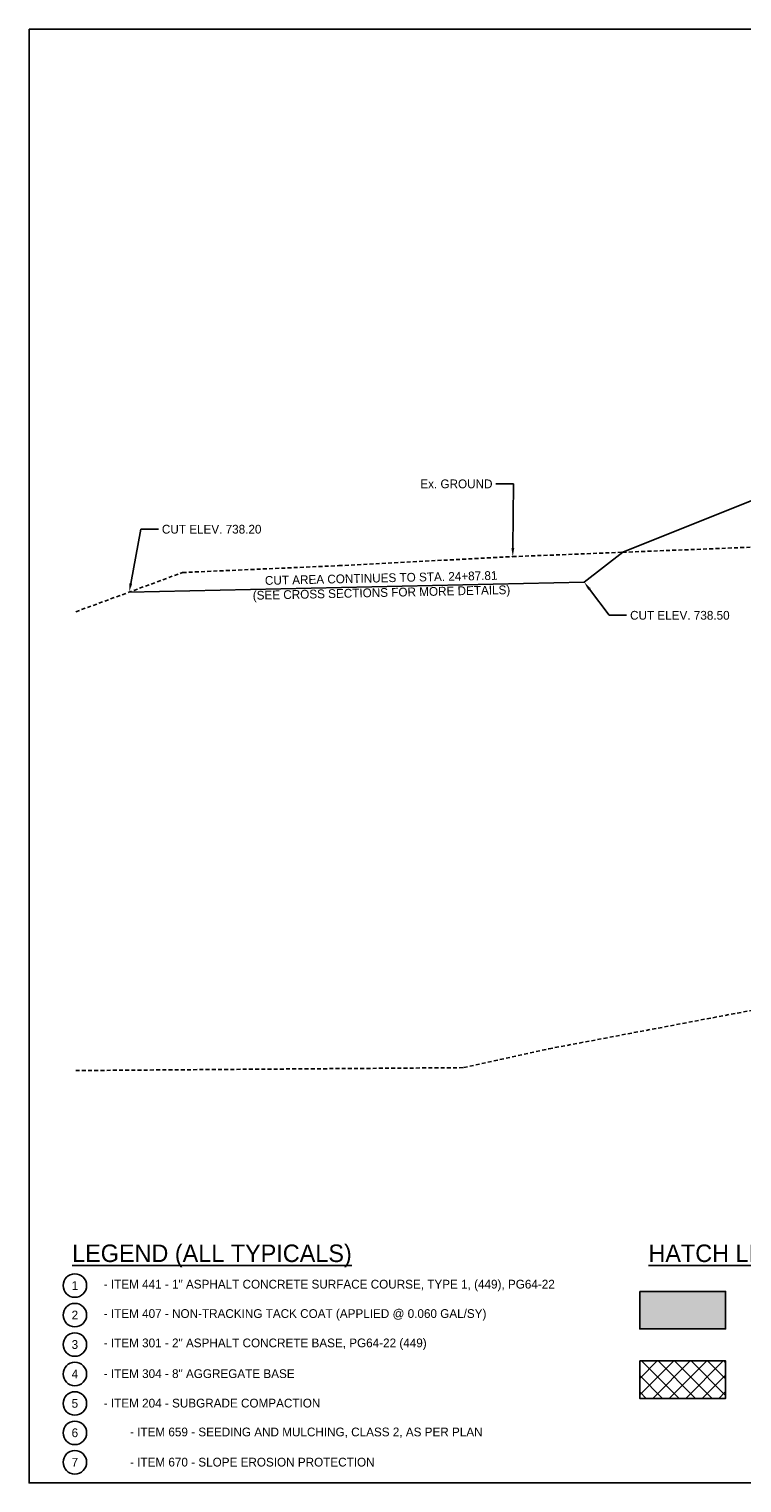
# Model space of a CAD drawing. Header units: feet. Extents: x 19045 to 19260, y 13883 to 14091.
# Tile 7 of 9: x 19045 to 19076, y 14029 to 14091. Entities that reach past the tile are written whole.
import ezdxf
from ezdxf import colors
from ezdxf.entities.mleader import LeaderData, LeaderLine
from ezdxf.math import Vec2, Vec3

# ---------------------------------------------------------------- set-up
doc = ezdxf.new("R2010")
doc.units = ezdxf.units.FT
doc.header["$MEASUREMENT"] = 0
doc.linetypes.add('cl5', pattern=[25, 1.25, -1.25, 20, -1.25, 1.25])
doc.linetypes.add('OhDOT_USTN3', pattern=[0.22, 0.165, -0.055])
for name, color, linetype in [('PV_P_Text', 10, 'Continuous'), ('PV_X_EOP', 7, 'OhDOT_USTN3'), ('RW_X_CL_5', 6, 'cl5'), ('RW_X_Right_of_Way', 7, 'ROWEX-COEC'), ('SC_Shading1', 253, 'Continuous'), ('SC_Shading2', 9, 'Continuous')]:
    doc.layers.add(name, color=color, linetype=linetype)
doc.styles.add('Slanted-Normal', font='font31.shx', dxfattribs={"height": 0.125})
doc.styles.add('Straight-Normal', font='font30.shx', dxfattribs={"height": 0.14})
doc.linetypes.add('ROWEX-COEC', pattern='A,0.75,-0.05,["Ex R/W",Straight-Normal,S=1,R=0,X=0,Y=-0.06],-0.7,0.75,-0.3,0.75,-0.3,0.75,-0.3,0.75,-0.3', length=5.7)

msp = doc.modelspace()

# ---------------------------------------------------------------- hatches: boundary and pattern name
at = {"layer": 'SC_Shading1'}
h = msp.add_hatch(dxfattribs=at)
h.set_pattern_fill('ANSI37', color=256, scale=4)
h.set_pattern_definition([(45, (-7.0977, 1.5705), (-0.353553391, 0.353553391), []), (135, (-7.0977, 1.5705), (-0.353553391, -0.353553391), [])])
h.paths.add_polyline_path([(19071.287, 14034.085), (19074.968, 14034.085), (19074.968, 14032.478), (19071.287, 14032.478)])
at = {"layer": 'SC_Shading2'}
h = msp.add_hatch(color=256, dxfattribs=at)
h.dxf.hatch_style = 1
h.paths.add_polyline_path([(19071.287, 14037.063), (19074.968, 14037.063), (19074.968, 14035.455), (19071.287, 14035.455)])

# ---------------------------------------------------------------- linework, layer by layer
at = {"layer": 'PV_P_Text', "flags": 128}
msp.add_lwpolyline([(19070.563, 14068.708), (19088.692, 14075.96), (19090.692, 14076.127), (19101.692, 14076.292), (19103.692, 14076.323), (19108.834, 14078.348)], dxfattribs=at)
at = {"layer": 'PV_P_Text'}
msp.add_lwpolyline([(19070.563, 14068.708), (19068.909, 14067.432), (19049.417, 14067.001)], dxfattribs=at)
for points in [[(19071.287, 14037.063), (19074.968, 14037.063), (19074.968, 14035.455), (19071.287, 14035.455)], [(19071.287, 14034.085), (19074.968, 14034.085), (19074.968, 14032.478), (19071.287, 14032.478)]]:
    msp.add_lwpolyline(points, close=True, dxfattribs=at)
for centre in [(19047.092, 14037.311), (19047.092, 14036.046), (19047.092, 14034.784), (19047.092, 14033.523), (19047.092, 14032.262), (19047.092, 14031.003), (19047.092, 14029.744)]:
    msp.add_circle(centre, 0.502, dxfattribs=at)
at = {"layer": 'PV_X_EOP'}
for points in [[(19047.13, 14066.161), (19051.705, 14067.841), (19058.395, 14068.135), (19065.85, 14068.522), (19070.563, 14068.708), (19078.892, 14069.038), (19090.692, 14072.703), (19102.7, 14076.292), (19104.539, 14076.841), (19117.286, 14081.316), (19128.693, 14085.656), (19131.407, 14085.579), (19134.254, 14085.538)], [(19047.13, 14046.516), (19063.75, 14046.641), (19067.398, 14047.448), (19067.398, 14047.448), (19086.041, 14050.982), (19087.858, 14051.069), (19089.735, 14051.159), (19095.83, 14051.51), (19101.466, 14051.834), (19109.336, 14052.731), (19109.71, 14052.773), (19111.147, 14052.87), (19116.045, 14054.602), (19134.254, 14061.269)]]:
    msp.add_lwpolyline(points, dxfattribs=at)
at = {"layer": 'RW_X_CL_5', "linetype": 'ByBlock'}
msp.add_lwpolyline([(19045.13, 14091.11), (19045.13, 14028.86), (19136.254, 14028.86), (19136.254, 14091.11)], close=True, dxfattribs=at)

# ---------------------------------------------------------------- texts
at = {"layer": 'PV_P_Text', "insert": (19060.221, 14067.24), "char_height": 0.375, "width": 14.23905, "attachment_point": 5, "rotation": 1.26727, "style": 'Slanted-Normal'}
msp.add_mtext('CUT AREA CONTINUES TO STA. 24+87.81 \\P(SEE CROSS SECTIONS FOR MORE DETAILS)', dxfattribs=at)
at = {"layer": 'PV_P_Text', "style": 'Slanted-Normal'}
for s, heights, insert, char_height, attachment_point in [('{\\LLEGEND (ALL TYPICALS)}', [0], (19052.963, 14038.58), 0.74984, 5), ('{\\LHATCH LEGEND (ALL PLAN SHEETS)}', [0], (19080.55, 14038.58), 0.74984, 5), ('1', [0], (19047.092, 14037.311), 0.375, 5), ('\\pxi-3,l4,t4;- ITEM 441 - 1" ASPHALT CONCRETE SURFACE COURSE, TYPE 1, (449), PG64-22 ', [0], (19047.954, 14037.314), 0.375, 4), ('2', [0.754], (19047.092, 14036.048), 0.375, 5), ('\\pxi-3,l4,t4;- ITEM 407 - NON-TRACKING TACK COAT (APPLIED @ 0.060 GAL/SY)', [0], (19047.954, 14036.055), 0.375, 4), ('3', [0], (19047.092, 14034.784), 0.375, 5), ('\\pxi-3,l4,t4;- ITEM 301 - 2" ASPHALT CONCRETE BASE, PG64-22 (449) ', [0], (19047.954, 14034.798), 0.375, 4), ('4', [0], (19047.092, 14033.525), 0.375, 5), ('\\pxi-3,l4,t4;- ITEM 304 - 8" AGGREGATE BASE', [0], (19047.954, 14033.536), 0.375, 4), ('5', [0], (19047.092, 14032.264), 0.375, 5), ('\\pxi-3,l4,t4;- ITEM 204 - SUBGRADE COMPACTION ', [0], (19047.954, 14032.275), 0.375, 4), ('6', [0], (19047.092, 14031.005), 0.375, 5), ('\\pxi-1,l1;^I- ITEM 659 - SEEDING AND MULCHING, CLASS 2, AS PER PLAN', [0], (19047.954, 14031.007), 0.375, 4), ('7', [0], (19047.092, 14029.746), 0.375, 5), ('\\pxi-1,l1;^I- ITEM 670 - SLOPE EROSION PROTECTION', [0], (19047.954, 14029.748), 0.375, 4)]:
    msp.add_mtext_dynamic_manual_height_columns(s, width=32.48137, gutter_width=50.942, heights=heights, dxfattribs=dict(at, insert=insert, char_height=char_height, attachment_point=attachment_point))

# ---------------------------------------------------------------- leaders
at = {"layer": 'PV_P_Text'}
ml = msp.add_multileader_mtext('Standard', dxfattribs=at)
ml.set_content('CUT ELEV. 738.50 ', color=256, style='Slanted-Normal')
ml.set_leader_properties()
ml.build(insert=Vec2(0, 0))
ml.multileader.update_dxf_attribs({"dogleg_length": 0.25, "arrow_head_size": 0.375, "scale": 3})
ctx = ml.context
ctx.base_point, ctx.scale, ctx.char_height, ctx.arrow_head_size, ctx.landing_gap_size, ctx.plane_origin = Vec3(19070.726, 14066.01), 3, 0.375, 0.375, 0.15, Vec3(19074.988, 14062.894)
notes = []
notes.append((ctx, [(0, (1, 1, 0), (19069.976, 14066.01), (1, 0), 0.75, [(0, [(19068.909, 14067.432)], 0, [])])]))
ctx.mtext.insert, ctx.mtext.flow_direction = Vec3(19070.876, 14066.197), 5
at = {"layer": 'RW_X_Right_of_Way'}
ml = msp.add_multileader_mtext('Standard', dxfattribs=at)
ml.set_content('^IEx. GROUND ', color=256, style='Slanted-Normal')
ml.set_leader_properties()
ml.build(insert=Vec2(0, 0))
ml.multileader.update_dxf_attribs({"dogleg_length": 0.25, "arrow_head_size": 0.375, "scale": 3})
ctx = ml.context
ctx.base_point, ctx.scale, ctx.char_height, ctx.arrow_head_size, ctx.landing_gap_size, ctx.plane_origin = Vec3(19061.588, 14071.637), 3, 0.375, 0.375, 0.15, Vec3(19065.85, 14068.522)
ctx.text_align_type = 2
notes.append((ctx, [(1, (1, 1, 0), (19065.882, 14071.637), (-1, 0), 0.75, [(0, [(19065.85, 14068.522)], 0, [])])]))
ctx.mtext.insert, ctx.mtext.alignment, ctx.mtext.flow_direction = Vec3(19064.982, 14071.825), 3, 5
ml = msp.add_multileader_mtext('Standard', dxfattribs=at)
ml.set_content('CUT ELEV. 738.20 ', color=256, style='Slanted-Normal')
ml.set_leader_properties()
ml.build(insert=Vec2(0, 0))
ml.multileader.update_dxf_attribs({"dogleg_length": 0.25, "arrow_head_size": 0.375, "scale": 3})
ctx = ml.context
ctx.base_point, ctx.scale, ctx.char_height, ctx.arrow_head_size, ctx.landing_gap_size, ctx.plane_origin = Vec3(19050.67, 14069.695), 3, 0.375, 0.375, 0.15, Vec3(19054.932, 14066.579)
notes.append((ctx, [(0, (1, 1, 0), (19049.92, 14069.695), (1, 0), 0.75, [(0, [(19049.417, 14067.001)], 0, [])])]))
ctx.mtext.insert, ctx.mtext.flow_direction = Vec3(19050.82, 14069.883), 5
for ctx, leaders in notes:
    for number, flags, end, landing, length, lines in leaders:
        leader = LeaderData()
        leader.index, (leader.has_last_leader_line, leader.has_dogleg_vector, leader.attachment_direction) = number, flags
        leader.last_leader_point, leader.dogleg_vector, leader.dogleg_length = Vec3(end), Vec3(landing), length
        for number, points, colour, breaks in lines:
            line = LeaderLine()
            line.index, line.vertices, line.color, line.breaks = number, Vec3.list(points), colors.encode_raw_color(colour), breaks
            leader.lines.append(line)
        ctx.leaders.append(leader)

doc.saveas('drawing.dxf')
